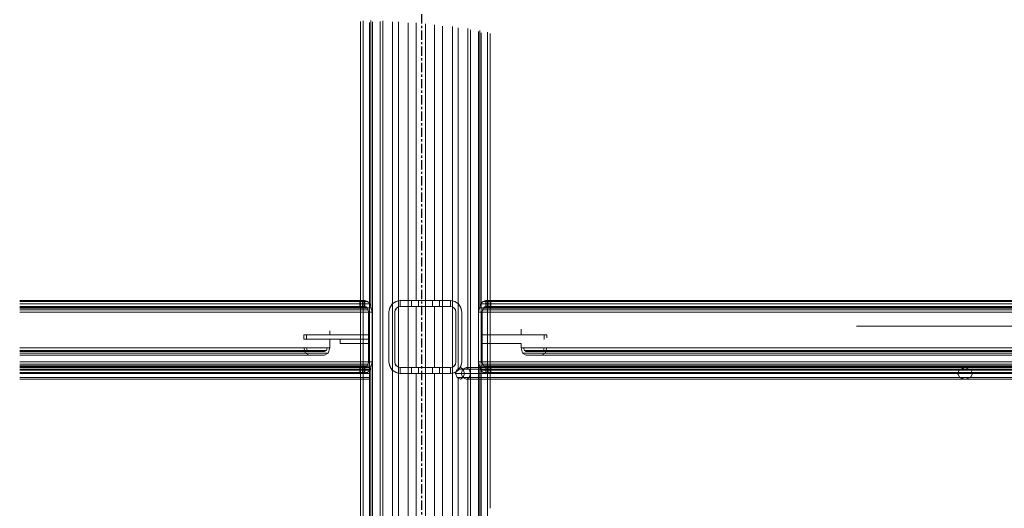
# Model space of a CAD drawing. Header units: millimetres. Extents: x 101535 to 192135, y -3968 to 17259.
# Tile 22 of 92: x 102814 to 104164, y 12615 to 13285. Entities that reach past the tile are written whole.
import ezdxf

# ---------------------------------------------------------------- set-up
doc = ezdxf.new("R2010")
doc.units = ezdxf.units.MM
doc.linetypes.add('Linia siatki', pattern=[22.225, 12.7, -3.175, 3.175, -3.175])
doc.layers.add('A-GENM', color=7, linetype='Continuous', lineweight=18)
doc.layers.add('S-GRID', color=7, linetype='Continuous', lineweight=30)

# ---------------------------------------------------------------- blocks, each defined once
blk = doc.blocks.new('Bezpośredni kształt - IR 026-25_3D1_2025_09_11-304393-Przekrój 29')
at = {"layer": 'A-GENM'}
for p, q in [((103281.1, 13282.6), (103281.1, 7402.4)), ((103281.1, 7402.4), (103281.1, 13282.6)), ((103284.7, 13283.6), (103284.7, 12900)), ((103284.7, 12900), (103284.7, 13283.6)), ((103284.7, 13280.9), (103284.7, 12900)), ((103284.7, 12900), (103284.7, 13280.9)), ((103293.6, 7402.8), (103293.6, 13281.5)), ((103293.6, 7402.8), (103293.6, 13281.5)), ((103295.3, 13284.2), (103295.3, 12891.2)), ((103295.3, 12891.2), (103295.3, 13284.2)), ((103297.4, 7402.9), (103297.4, 13282.3)), ((103297.4, 7402.9), (103297.4, 13282.3)), ((103308.2, 7403.1), (103308.2, 13282.8)), ((103308.2, 7403.1), (103308.2, 13282.8)), ((103311.8, 13283.7), (103311.8, 7403.2)), ((103311.8, 13283.7), (103311.8, 7403.2)), ((103325.1, 7403.6), (103325.1, 13282.1)), ((103325.1, 7403.6), (103325.1, 13282.1)), ((103333.1, 13282.4), (103333.1, 7403.8)), ((103333.1, 13282.4), (103333.1, 7403.8)), ((103346.4, 7404.1), (103346.4, 13280.8)), ((103346.4, 7404.1), (103346.4, 13280.8)), ((103357.4, 13280.6), (103357.4, 12900)), ((103357.4, 12900), (103357.4, 13280.6)), ((103370, 7404.8), (103370, 13279.3)), ((103370, 7404.8), (103370, 13279.3)), ((103382.7, 12900), (103382.7, 13278.2)), ((103382.7, 13278.2), (103382.7, 12900)), ((103393.6, 13276.4), (103393.6, 7405.4)), ((103393.6, 7405.4), (103393.6, 13276.4)), ((103407, 13275.6), (103407, 7405.7)), ((103407, 13275.6), (103407, 7405.7)), ((103414.9, 13273.8), (103414.9, 12806.2)), ((103414.9, 13273.8), (103414.9, 12806.2)), ((103428.3, 13272.9), (103428.3, 12806.9)), ((103428.3, 13272.9), (103428.3, 12806.9)), ((103431.8, 7406.4), (103431.8, 13271.3)), ((103431.8, 7406.4), (103431.8, 13271.3)), ((103442.7, 7406.7), (103442.7, 13268.8)), ((103442.7, 13268.8), (103442.7, 7406.7)), ((103444.8, 12891.2), (103444.8, 13270.3)), ((103444.8, 12891.2), (103444.8, 13270.3)), ((103446.4, 7406.8), (103446.4, 13267.2)), ((103446.4, 13267.2), (103446.4, 7406.8)), ((103455.3, 13267.9), (103455.3, 12900)), ((103455.3, 12900), (103455.3, 13267.9)), ((103455.3, 13265), (103455.3, 12900)), ((103455.3, 12900), (103455.3, 13265)), ((103458.9, 13266.1), (103458.9, 12615.1)), ((103458.9, 13266.1), (103458.9, 12615.1)), ((102813.7, 12900), (103286.9, 12900)), ((102813.7, 12900), (103286.9, 12900)), ((102813.7, 12900), (103286.9, 12900)), ((102813.7, 12900), (103286.9, 12900)), ((103290.8, 12898.8), (102813.7, 12898.8)), ((102813.7, 12898.8), (103290.8, 12898.8)), ((103290.8, 12898.8), (102813.7, 12898.8)), ((102813.7, 12898.8), (103290.8, 12898.8)), ((103280.1, 12900), (103283.7, 12900)), ((103280.1, 12900), (103280.1, 12892)), ((103280.1, 12900), (103280.1, 12892)), ((103280.1, 12900), (103283.7, 12900)), ((103283.7, 12900), (103280.1, 12900)), ((103280.1, 12900), (103283.7, 12900)), ((103283.7, 12900), (103283.7, 12892)), ((103283.7, 12900), (103283.7, 12892)), ((103284.7, 12900), (103283.7, 12900)), ((103283.7, 12900), (103284.7, 12900)), ((103283.7, 12892), (103283.7, 12900)), ((103283.7, 12900), (103284.7, 12900)), ((103284.7, 12900), (103283.7, 12900)), ((103283.7, 12900), (103283.7, 12892)), ((103285.4, 12900), (103284.7, 12900)), ((103284.7, 12900), (103285.4, 12900)), ((103285.4, 12900), (103284.7, 12900)), ((103284.7, 12900), (103285.4, 12900)), ((103285.4, 12892), (103285.4, 12900)), ((103285.4, 12900), (103286.9, 12900)), ((103285.4, 12892), (103285.4, 12900)), ((103285.4, 12900), (103286.9, 12900)), ((103286.9, 12900), (103285.4, 12900)), ((103285.4, 12900), (103286.9, 12900)), ((103285.4, 12900), (103285.4, 12892)), ((103285.4, 12892), (103285.4, 12900)), ((103287, 12899.9), (103286.9, 12900)), ((103287, 12899.9), (103286.9, 12900)), ((103286.9, 12900), (103287, 12899.9)), ((103286.9, 12900), (103287, 12899.9)), ((103290.8, 12898.8), (103287, 12899.9)), ((103290.8, 12898.8), (103287, 12899.9)), ((103287, 12891.9), (103287, 12899.9)), ((103287, 12899.9), (103290.8, 12898.8)), ((103287, 12899.9), (103287, 12891.9)), ((103287, 12899.9), (103287, 12891.9)), ((103290.8, 12898.8), (103287, 12899.9)), ((103287, 12899.9), (103287, 12891.9)), ((103290.8, 12898.8), (103293.4, 12896.2)), ((103293.4, 12896.2), (103290.8, 12898.8)), ((103293.4, 12896.2), (103290.8, 12898.8)), ((103290.8, 12898.8), (103293.4, 12896.2)), ((103293.4, 12896.2), (103293.4, 12803.8)), ((103293.4, 12896.2), (103294, 12895.3)), ((103293.4, 12896.2), (103293.4, 12803.8)), ((103293.4, 12803.8), (103293.4, 12896.2)), ((103293.4, 12896.2), (103294, 12895.3)), ((103293.4, 12896.2), (103293.4, 12803.8)), ((103324.7, 12895.3), (103329.9, 12898.8)), ((103329.9, 12898.8), (103324.7, 12895.3)), ((103329.2, 12898.3), (103324.7, 12895.3)), ((103329.2, 12898.3), (103329.9, 12898.8)), ((103329.9, 12898.8), (103335.6, 12899.9)), ((103335.6, 12899.9), (103329.9, 12898.8)), ((103332.8, 12899.4), (103329.9, 12898.8)), ((103332.9, 12899.4), (103332.8, 12899.4)), ((103332.8, 12899.4), (103332.8, 12899.4)), ((103333.1, 12899.4), (103332.9, 12899.4)), ((103332.9, 12899.4), (103332.9, 12899.4)), ((103332.9, 12899.4), (103332.9, 12899.4)), ((103333.2, 12899.4), (103333.1, 12899.4)), ((103333.1, 12899.4), (103333.1, 12899.4)), ((103333.1, 12899.4), (103333.1, 12899.4)), ((103335.9, 12900), (103333.2, 12899.4)), ((103333.2, 12899.4), (103333.2, 12899.4)), ((103336, 12900), (103335.6, 12899.9)), ((103336, 12900), (103335.6, 12899.9)), ((103335.6, 12891.9), (103335.6, 12899.9)), ((103335.6, 12899.9), (103335.6, 12891.9)), ((103336, 12900), (103335.9, 12900)), ((103342.9, 12900), (103336, 12900)), ((103350.9, 12900), (103336, 12900)), ((103350.9, 12900), (103336, 12900)), ((103345.8, 12900), (103342.9, 12900)), ((103347.3, 12900), (103345.8, 12900)), ((103351.7, 12900), (103347.3, 12900)), ((103357.4, 12900), (103350.9, 12900)), ((103350.9, 12892), (103350.9, 12900)), ((103357.4, 12900), (103350.9, 12900)), ((103350.9, 12900), (103350.9, 12892)), ((103356.1, 12900), (103351.7, 12900)), ((103357.5, 12900), (103356.1, 12900)), ((103357.4, 12900), (103360.5, 12900)), ((103357.4, 12900), (103360.5, 12900)), ((103357.5, 12900), (103358.3, 12900)), ((103361.2, 12900), (103358.3, 12900)), ((103370, 12900), (103360.5, 12900)), ((103370, 12900), (103360.5, 12900)), ((103360.5, 12900), (103360.5, 12892)), ((103360.5, 12900), (103360.5, 12892)), ((103368, 12900), (103361.2, 12900)), ((103368, 12900), (103403.2, 12900)), ((103379.6, 12900), (103370, 12900)), ((103370, 12900), (103370, 12892)), ((103379.6, 12900), (103370, 12900)), ((103370, 12900), (103370, 12892)), ((103379.6, 12900), (103382.7, 12900)), ((103379.6, 12900), (103379.6, 12892)), ((103379.6, 12900), (103382.7, 12900)), ((103379.6, 12900), (103379.6, 12892)), ((103389.2, 12900), (103382.7, 12900)), ((103389.2, 12900), (103382.7, 12900)), ((103389.2, 12900), (103404, 12900)), ((103404, 12900), (103389.2, 12900)), ((103389.2, 12900), (103389.2, 12892)), ((103389.2, 12892), (103389.2, 12900)), ((103403.2, 12900), (103404, 12900)), ((103404.2, 12900), (103404, 12900)), ((103404.4, 12899.9), (103404, 12900)), ((103404.4, 12899.9), (103404, 12900)), ((103406.8, 12899.4), (103404.2, 12900)), ((103410.2, 12898.8), (103404.4, 12899.9)), ((103404.4, 12899.9), (103404.4, 12891.9)), ((103404.4, 12899.9), (103410.2, 12898.8)), ((103404.4, 12891.9), (103404.4, 12899.9)), ((103406.8, 12899.4), (103406.9, 12899.4)), ((103406.9, 12899.4), (103407, 12899.4)), ((103407, 12899.4), (103407, 12899.4)), ((103407, 12899.4), (103407, 12899.4)), ((103407, 12899.4), (103407.2, 12899.4)), ((103407.2, 12899.4), (103407.2, 12899.4)), ((103407.2, 12899.4), (103407.2, 12899.4)), ((103407.2, 12899.4), (103407.3, 12899.4)), ((103407.3, 12899.4), (103407.3, 12899.4)), ((103407.3, 12899.4), (103408.6, 12899.1)), ((103408.6, 12899.1), (103408.6, 12899.1)), ((103408.6, 12899.1), (103408.6, 12899.1)), ((103408.6, 12899.1), (103408.6, 12899.1)), ((103408.6, 12899.1), (103410.2, 12898.8)), ((103410.2, 12898.8), (103415.4, 12895.3)), ((103410.9, 12898.3), (103410.2, 12898.8)), ((103410.2, 12898.8), (103415.4, 12895.3)), ((103415.4, 12895.3), (103410.9, 12898.3)), ((103446.1, 12895.3), (103446.7, 12896.2)), ((103446.7, 12896.2), (103446.1, 12895.3)), ((103446.7, 12896.2), (103446.4, 12895.7)), ((103446.7, 12896.2), (103446.4, 12895.7)), ((103449.3, 12898.8), (103446.7, 12896.2)), ((103449.3, 12898.8), (103446.7, 12896.2)), ((103449.3, 12898.8), (103446.7, 12896.2)), ((103449.3, 12898.8), (103446.7, 12896.2)), ((103446.7, 12896.2), (103446.7, 12803.8)), ((103446.7, 12896.2), (103446.7, 12803.8)), ((103446.7, 12803.8), (103446.7, 12896.2)), ((103446.7, 12896.2), (103446.7, 12803.8)), ((103449.3, 12898.8), (103453.1, 12899.9)), ((103453.1, 12899.9), (103449.3, 12898.8)), ((103453.1, 12899.9), (103449.3, 12898.8)), ((103449.3, 12898.8), (103453.1, 12899.9)), ((106952.1, 12898.8), (103449.3, 12898.8)), ((103449.3, 12898.8), (108136.2, 12898.8)), ((106952.1, 12898.8), (103449.3, 12898.8)), ((103449.3, 12898.8), (108136.2, 12898.8)), ((103453.1, 12899.9), (103453.2, 12900)), ((103453.2, 12900), (103453.1, 12899.9)), ((103453.2, 12900), (103453.1, 12899.9)), ((103453.1, 12899.9), (103453.2, 12900)), ((103453.1, 12891.9), (103453.1, 12899.9)), ((103453.1, 12899.9), (103453.1, 12891.9)), ((103453.1, 12891.9), (103453.1, 12899.9)), ((103453.1, 12899.9), (103453.1, 12891.9)), ((104620.8, 12900), (103453.2, 12900)), ((103453.2, 12900), (104620.8, 12900)), ((103454.7, 12900), (103453.2, 12900)), ((103453.2, 12900), (103454.7, 12900)), ((103453.2, 12900), (103454.7, 12900)), ((103453.2, 12900), (104620.8, 12900)), ((104620.8, 12900), (103453.2, 12900)), ((103454.7, 12900), (103453.2, 12900)), ((103454.7, 12892), (103454.7, 12900)), ((103454.7, 12900), (103454.7, 12892)), ((103454.7, 12900), (103455.3, 12900)), ((103455.3, 12900), (103454.7, 12900)), ((103454.7, 12900), (103455.3, 12900)), ((103454.7, 12900), (103454.7, 12892)), ((103454.7, 12892), (103454.7, 12900)), ((103455.3, 12900), (103454.7, 12900)), ((103455.3, 12900), (103456.3, 12900)), ((103456.3, 12900), (103455.3, 12900)), ((103456.3, 12900), (103455.3, 12900)), ((103456.3, 12900), (103455.3, 12900)), ((103459.9, 12900), (103456.3, 12900)), ((103456.3, 12892), (103456.3, 12900)), ((103456.3, 12900), (103459.9, 12900)), ((103456.3, 12900), (103456.3, 12892)), ((103456.3, 12900), (103459.9, 12900)), ((103459.9, 12900), (103456.3, 12900)), ((103456.3, 12892), (103456.3, 12900)), ((103456.3, 12900), (103456.3, 12892)), ((103459.9, 12892), (103459.9, 12900)), ((103459.9, 12900), (103459.9, 12892)), ((103293.6, 12895.3), (102813.7, 12895.3)), ((103293.6, 12895.3), (102813.7, 12895.3)), ((103294, 12895.3), (102813.7, 12895.3)), ((102813.7, 12895.3), (103294, 12895.3)), ((103286.9, 12892), (102813.7, 12892)), ((103286.9, 12892), (102813.7, 12892)), ((103286.9, 12892), (102813.7, 12892)), ((103286.9, 12892), (102813.7, 12892)), ((103288.8, 12891.4), (102813.7, 12891.4)), ((103288.8, 12891.4), (102813.7, 12891.4)), ((103288.8, 12891.4), (102813.7, 12891.4)), ((103288.8, 12891.4), (102813.7, 12891.4)), ((103293.6, 12890.1), (102813.7, 12890.1)), ((103293.6, 12890.1), (102813.7, 12890.1)), ((103295.9, 12890.1), (102813.7, 12890.1)), ((103295.9, 12890.1), (102813.7, 12890.1)), ((103290.5, 12889.7), (102813.7, 12889.7)), ((103290.5, 12889.7), (102813.7, 12889.7)), ((103290.5, 12889.7), (102813.7, 12889.7)), ((103290.5, 12889.7), (102813.7, 12889.7)), ((103291.7, 12887.1), (102813.7, 12887.1)), ((103291.7, 12887.1), (102813.7, 12887.1)), ((103291.7, 12887.1), (102813.7, 12887.1)), ((103291.7, 12887.1), (102813.7, 12887.1)), ((103292.1, 12884), (102813.7, 12884)), ((103292.1, 12884), (102813.7, 12884)), ((103292.1, 12884), (102813.7, 12884)), ((103292.1, 12884), (102813.7, 12884)), ((103293.6, 12884), (102813.7, 12884)), ((103293.6, 12884), (102813.7, 12884)), ((103296.9, 12884), (102813.7, 12884)), ((103296.9, 12884), (102813.7, 12884)), ((103280.1, 12892), (103283.7, 12892)), ((103280.1, 12892), (103283.7, 12892)), ((103283.7, 12892), (103280.1, 12892)), ((103280.1, 12892), (103283.7, 12892)), ((103284.7, 12892), (103283.7, 12892)), ((103283.7, 12892), (103284.7, 12892)), ((103283.7, 12892), (103284.7, 12892)), ((103283.7, 12892), (103284.7, 12892)), ((103285.4, 12892), (103284.7, 12892)), ((103284.7, 12892), (103285.4, 12892)), ((103285.4, 12892), (103284.7, 12892)), ((103284.7, 12808), (103284.7, 12892)), ((103284.7, 12892), (103284.7, 12808)), ((103284.7, 12892), (103284.7, 12808)), ((103285.4, 12892), (103284.7, 12892)), ((103284.7, 12808), (103284.7, 12892)), ((103286.9, 12892), (103285.4, 12892)), ((103286.9, 12892), (103285.4, 12892)), ((103286.9, 12892), (103285.4, 12892)), ((103285.4, 12892), (103286.9, 12892)), ((103286.9, 12892), (103287, 12891.9)), ((103286.9, 12892), (103287, 12891.9)), ((103286.9, 12892), (103287, 12891.9)), ((103286.9, 12892), (103287, 12891.9)), ((103288.8, 12891.4), (103287, 12891.9)), ((103288.8, 12891.4), (103287, 12891.9)), ((103287, 12891.9), (103288.8, 12891.4)), ((103288.8, 12891.4), (103287, 12891.9)), ((103288.8, 12891.4), (103290.5, 12889.7)), ((103290.5, 12889.7), (103288.8, 12891.4)), ((103288.8, 12891.4), (103290.5, 12889.7)), ((103288.8, 12891.4), (103290.5, 12889.7)), ((103290.5, 12889.7), (103291.7, 12887.1)), ((103291.7, 12887.1), (103290.5, 12889.7)), ((103290.5, 12889.7), (103291.7, 12887.1)), ((103290.5, 12889.7), (103291.7, 12887.1)), ((103291.7, 12887.1), (103292.1, 12884)), ((103292.1, 12884), (103291.7, 12887.1)), ((103291.7, 12887.1), (103292.1, 12884)), ((103291.7, 12887.1), (103292.1, 12884)), ((103292.1, 12884), (103292.1, 12816)), ((103292.1, 12816), (103292.1, 12884)), ((103292.1, 12884), (103292.1, 12816)), ((103292.1, 12884), (103292.1, 12816)), ((103295.3, 12891.2), (103294, 12895.3)), ((103295.3, 12891.2), (103294, 12895.3)), ((103295.3, 12891.2), (103295.9, 12890.1)), ((103295.3, 12891.2), (103295.9, 12890.1)), ((103295.9, 12890.1), (103296.9, 12884)), ((103295.9, 12890.1), (103296.9, 12884)), ((103296.9, 12884), (103296.9, 12816)), ((103296.9, 12884), (103296.9, 12816)), ((103321.3, 12890.1), (103320, 12884)), ((103320, 12884), (103321.3, 12890.1)), ((103320.9, 12888.5), (103320, 12884)), ((103320, 12884), (103320, 12816)), ((103320, 12866.2), (103320, 12884)), ((103320, 12816), (103320, 12884)), ((103320.9, 12888.6), (103321.3, 12890.1)), ((103320.9, 12888.5), (103320.9, 12888.6)), ((103320.9, 12888.6), (103320.9, 12888.6)), ((103320.9, 12888.5), (103320.9, 12888.5)), ((103321.3, 12890.1), (103324.7, 12895.3)), ((103324.7, 12895.3), (103321.3, 12890.1)), ((103324.2, 12894.6), (103321.3, 12890.1)), ((103324.2, 12894.6), (103324.7, 12895.3)), ((103328.6, 12887.1), (103328, 12884)), ((103328.6, 12887.1), (103328, 12884)), ((103328.1, 12884.4), (103328, 12884)), ((103328, 12825.7), (103328, 12884)), ((103328, 12884), (103328, 12816)), ((103328, 12884), (103328, 12816)), ((103328.1, 12884.4), (103328.6, 12887.1)), ((103330.4, 12889.7), (103328.6, 12887.1)), ((103330.4, 12889.7), (103328.6, 12887.1)), ((103328.9, 12887.4), (103328.6, 12887.1)), ((103328.9, 12887.4), (103330.4, 12889.7)), ((103333, 12891.4), (103330.4, 12889.7)), ((103333, 12891.4), (103330.4, 12889.7)), ((103330.8, 12889.9), (103330.4, 12889.7)), ((103330.8, 12889.9), (103333, 12891.4)), ((103335.6, 12891.9), (103333, 12891.4)), ((103335.6, 12891.9), (103333, 12891.4)), ((103333.4, 12891.5), (103333, 12891.4)), ((103333.4, 12891.5), (103335.6, 12891.9)), ((103335.6, 12891.9), (103336, 12892)), ((103336, 12892), (103335.6, 12891.9)), ((103335.6, 12891.9), (103335.7, 12891.9)), ((103335.7, 12891.9), (103336, 12892)), ((103336, 12892), (103350.9, 12892)), ((103336, 12892), (103348.8, 12892)), ((103336, 12892), (103350.9, 12892)), ((103348.8, 12892), (103354.4, 12892)), ((103357.4, 12892), (103350.9, 12892)), ((103350.9, 12892), (103357.4, 12892)), ((103354.4, 12892), (103357, 12892)), ((103357, 12892), (103365.3, 12892)), ((103357.4, 12892), (103360.5, 12892)), ((103357.4, 12892), (103357.4, 12808)), ((103360.5, 12892), (103357.4, 12892)), ((103357.4, 12892), (103357.4, 12808)), ((103360.5, 12892), (103370, 12892)), ((103370, 12892), (103360.5, 12892)), ((103365.3, 12892), (103373.5, 12892)), ((103379.6, 12892), (103370, 12892)), ((103379.6, 12892), (103370, 12892)), ((103373.5, 12892), (103376.1, 12892)), ((103378.2, 12892), (103376.1, 12892)), ((103378.2, 12892), (103383.8, 12892)), ((103379.6, 12892), (103382.7, 12892)), ((103379.6, 12892), (103382.7, 12892)), ((103389.2, 12892), (103382.7, 12892)), ((103382.7, 12808), (103382.7, 12892)), ((103382.7, 12892), (103389.2, 12892)), ((103382.7, 12892), (103382.7, 12808)), ((103383.8, 12892), (103384.7, 12892)), ((103384.7, 12892), (103397.4, 12892)), ((103389.2, 12892), (103404, 12892)), ((103404, 12892), (103389.2, 12892)), ((103397.4, 12892), (103397.9, 12892)), ((103399.2, 12892), (103397.9, 12892)), ((103400.6, 12892), (103399.2, 12892)), ((103401, 12892), (103400.6, 12892)), ((103401.9, 12892), (103401, 12892)), ((103404, 12892), (103401.9, 12892)), ((103404, 12892), (103404.4, 12891.9)), ((103404.4, 12891.9), (103404, 12892)), ((103404, 12892), (103404.4, 12891.9)), ((103407.1, 12891.4), (103404.4, 12891.9)), ((103404.4, 12891.9), (103406.7, 12891.5)), ((103404.4, 12891.9), (103404.4, 12891.9)), ((103407.1, 12891.4), (103404.4, 12891.9)), ((103406.7, 12891.5), (103407.1, 12891.4)), ((103407.5, 12891.1), (103407.1, 12891.4)), ((103409.7, 12889.7), (103407.1, 12891.4)), ((103407.1, 12891.4), (103409.7, 12889.7)), ((103407.5, 12891.1), (103409.7, 12889.7)), ((103409.7, 12889.7), (103411.4, 12887.1)), ((103409.7, 12889.7), (103411.2, 12887.4)), ((103409.7, 12889.7), (103411.4, 12887.1)), ((103411.2, 12887.4), (103411.4, 12887.1)), ((103411.5, 12886.6), (103411.4, 12887.1)), ((103412, 12884), (103411.4, 12887.1)), ((103411.4, 12887.1), (103412, 12884)), ((103411.5, 12886.6), (103412, 12884)), ((103412, 12816), (103412, 12884)), ((103412, 12884), (103412, 12825.7)), ((103412, 12884), (103412, 12816)), ((103418.3, 12890.9), (103415.4, 12895.3)), ((103415.4, 12895.3), (103418.8, 12890.1)), ((103415.4, 12895.3), (103418.8, 12890.1)), ((103418.3, 12890.9), (103418.8, 12890.1)), ((103418.8, 12890.1), (103420, 12884)), ((103419.1, 12888.5), (103418.8, 12890.1)), ((103418.8, 12890.1), (103420, 12884)), ((103420, 12884), (103419.1, 12888.5)), ((103420, 12833.8), (103420, 12884)), ((103420, 12884), (103420, 12816)), ((103420, 12816), (103420, 12884)), ((103444.2, 12890.1), (103443.1, 12884)), ((103444.2, 12890.1), (103443.1, 12884)), ((108136.2, 12884), (103443.1, 12884)), ((103443.1, 12884), (103443.1, 12816)), ((108136.2, 12884), (103443.1, 12884)), ((103443.1, 12884), (103443.1, 12816)), ((103444.2, 12890.1), (103444.8, 12891.2)), ((103444.8, 12891.2), (103444.2, 12890.1)), ((108136.2, 12890.1), (103444.2, 12890.1)), ((108136.2, 12890.1), (103444.2, 12890.1)), ((103446.1, 12895.3), (103444.8, 12891.2)), ((103444.8, 12891.2), (103446.1, 12895.3)), ((108136.2, 12895.3), (103446.1, 12895.3)), ((103446.1, 12895.3), (108136.2, 12895.3)), ((106807.1, 12895.3), (103446.4, 12895.3)), ((106807.1, 12895.3), (103446.4, 12895.3)), ((106617.5, 12890.1), (103446.4, 12890.1)), ((106617.5, 12890.1), (103446.4, 12890.1)), ((106412.3, 12884), (103446.4, 12884)), ((106412.3, 12884), (103446.4, 12884)), ((103448.4, 12887.1), (103448, 12884)), ((103448, 12884), (103448.4, 12887.1)), ((103448.4, 12887.1), (103448, 12884)), ((103448.4, 12887.1), (103448, 12884)), ((103448, 12884), (106463.4, 12884)), ((103448, 12884), (103448, 12816)), ((106463.4, 12884), (103448, 12884)), ((108136.2, 12884), (103448, 12884)), ((108136.2, 12884), (103448, 12884)), ((103448, 12816), (103448, 12884)), ((103448, 12884), (103448, 12816)), ((103448, 12884), (103448, 12816)), ((103449.6, 12889.7), (103448.4, 12887.1)), ((103448.4, 12887.1), (103449.6, 12889.7)), ((103449.6, 12889.7), (103448.4, 12887.1)), ((103449.6, 12889.7), (103448.4, 12887.1)), ((106566, 12887.1), (103448.4, 12887.1)), ((106566, 12887.1), (103448.4, 12887.1)), ((108136.2, 12887.1), (103448.4, 12887.1)), ((108136.2, 12887.1), (103448.4, 12887.1)), ((103451.3, 12891.4), (103449.6, 12889.7)), ((103449.6, 12889.7), (103451.3, 12891.4)), ((103451.3, 12891.4), (103449.6, 12889.7)), ((103451.3, 12891.4), (103449.6, 12889.7)), ((106660.8, 12889.7), (103449.6, 12889.7)), ((103449.6, 12889.7), (106660.8, 12889.7)), ((108136.2, 12889.7), (103449.6, 12889.7)), ((108136.2, 12889.7), (103449.6, 12889.7)), ((103453.1, 12891.9), (103451.3, 12891.4)), ((103453.1, 12891.9), (103451.3, 12891.4)), ((103453.1, 12891.9), (103451.3, 12891.4)), ((103451.3, 12891.4), (103453.1, 12891.9)), ((103451.3, 12891.4), (106733.3, 12891.4)), ((103451.3, 12891.4), (106733.3, 12891.4)), ((108136.2, 12891.4), (103451.3, 12891.4)), ((108136.2, 12891.4), (103451.3, 12891.4)), ((103453.2, 12892), (103453.1, 12891.9)), ((103453.2, 12892), (103453.1, 12891.9)), ((103453.2, 12892), (103453.1, 12891.9)), ((103453.2, 12892), (103453.1, 12891.9)), ((103453.2, 12892), (106772.5, 12892)), ((108136.2, 12892), (103453.2, 12892)), ((103453.2, 12892), (103454.7, 12892)), ((103453.2, 12892), (103454.7, 12892)), ((108136.2, 12892), (103453.2, 12892)), ((103453.2, 12892), (103454.7, 12892)), ((106772.5, 12892), (103453.2, 12892)), ((103453.2, 12892), (103454.7, 12892)), ((103454.7, 12892), (103455.3, 12892)), ((103455.3, 12892), (103454.7, 12892)), ((103454.7, 12892), (103455.3, 12892)), ((103454.7, 12892), (103455.3, 12892)), ((103455.3, 12892), (103456.3, 12892)), ((103456.3, 12892), (103455.3, 12892)), ((103455.3, 12808), (103455.3, 12892)), ((103455.3, 12808), (103455.3, 12892)), ((103455.3, 12892), (103456.3, 12892)), ((103456.3, 12892), (103455.3, 12892)), ((103455.3, 12808), (103455.3, 12892)), ((103455.3, 12808), (103455.3, 12892)), ((103459.9, 12892), (103456.3, 12892)), ((103456.3, 12892), (103459.9, 12892)), ((103456.3, 12892), (103459.9, 12892)), ((103459.9, 12892), (103456.3, 12892)), ((103238.9, 12858.4), (103238.9, 12853)), ((103238.9, 12858.4), (103238.9, 12853)), ((103320, 12866.2), (103320, 12816)), ((103501.2, 12853), (103501.2, 12860.8)), ((103501.2, 12853), (103501.2, 12860.8)), ((103961.3, 12865), (104703.3, 12865)), ((103961.3, 12865), (104703.3, 12865)), ((103203.5, 12847), (103203.5, 12853)), ((103203.5, 12853), (103207, 12853)), ((103203.5, 12847), (103203.5, 12853)), ((103207, 12853), (103203.5, 12853)), ((103207, 12853), (103203.5, 12853)), ((103207, 12853), (103203.5, 12853)), ((103203.5, 12847), (103207, 12847)), ((103207, 12847), (103203.5, 12847)), ((103207, 12847), (103203.5, 12847)), ((103203.5, 12847), (103207, 12847)), ((103207, 12853), (103207, 12847)), ((103207, 12853), (103293.6, 12853)), ((103207, 12853), (103207, 12847)), ((103293.6, 12853), (103207, 12853)), ((103249.5, 12847), (103207, 12847)), ((103249.5, 12847), (103207, 12847)), ((103238.9, 12835), (103238.9, 12847)), ((103238.9, 12835), (103238.9, 12847)), ((103249.5, 12847), (103253, 12847)), ((103249.5, 12847), (103253, 12847)), ((103253, 12841), (103253, 12847)), ((103293.6, 12847), (103253, 12847)), ((103253, 12847), (103253, 12841)), ((103253, 12847), (103293.6, 12847)), ((103533, 12853), (103446.4, 12853)), ((103446.4, 12853), (103533, 12853)), ((103533, 12847), (103532.3, 12847)), ((103533, 12847), (103532.3, 12847)), ((103533, 12847), (103533, 12853)), ((103533, 12853), (103536.6, 12853)), ((103533, 12853), (103536.6, 12853)), ((103533, 12853), (103536.6, 12853)), ((103533, 12847), (103533, 12853)), ((103536.6, 12853), (103533, 12853)), ((103536.6, 12853), (103536.6, 12848.7)), ((103536.6, 12853), (103536.6, 12848.7)), ((102813.7, 12835), (103238.9, 12835)), ((102813.7, 12835), (103238.9, 12835)), ((102813.7, 12831.5), (103234.3, 12831.5)), ((103234.3, 12831.5), (102813.7, 12831.5)), ((102813.7, 12831.5), (103208.1, 12831.5)), ((103208.1, 12831.5), (102813.7, 12831.5)), ((102813.7, 12830), (103231.8, 12830)), ((102813.7, 12830), (103210.6, 12830)), ((103231.8, 12830), (102813.7, 12830)), ((103210.6, 12830), (102813.7, 12830)), ((103203.5, 12835), (103205.6, 12827.9)), ((103205.6, 12827.9), (103203.5, 12835)), ((103208.1, 12831.5), (103207, 12835)), ((103207, 12835), (103208.1, 12831.5)), ((103210.6, 12830), (103208.1, 12831.5)), ((103210.6, 12830), (103208.1, 12831.5)), ((103231.8, 12830), (103210.6, 12830)), ((103210.6, 12830), (103231.8, 12830)), ((103234.3, 12831.5), (103231.8, 12830)), ((103231.8, 12830), (103234.3, 12831.5)), ((103235.3, 12835), (103234.3, 12831.5)), ((103234.3, 12831.5), (103235.3, 12835)), ((103236.8, 12827.9), (103238.9, 12835)), ((103236.8, 12827.9), (103238.9, 12835)), ((103293.6, 12841), (103253, 12841)), ((103293.6, 12841), (103253, 12841)), ((103420, 12833.8), (103420, 12816)), ((103487.1, 12841), (103446.4, 12841)), ((103487.1, 12841), (103446.4, 12841)), ((103501.2, 12841), (103487.1, 12841)), ((103501.2, 12841), (103487.1, 12841)), ((103501.2, 12835), (103501.2, 12841)), ((103501.2, 12835), (103501.2, 12841)), ((104703.3, 12835), (103501.2, 12835)), ((103503.3, 12827.9), (103501.2, 12835)), ((103501.2, 12835), (103503.3, 12827.9)), ((103501.2, 12835), (104703.3, 12835)), ((103504.8, 12835), (103505.8, 12831.5)), ((103505.8, 12831.5), (103504.8, 12835)), ((103508.3, 12830), (103505.8, 12831.5)), ((103508.3, 12830), (103505.8, 12831.5)), ((104535.4, 12831.5), (103505.8, 12831.5)), ((103505.8, 12831.5), (104535.4, 12831.5)), ((103508.3, 12830), (103529.5, 12830)), ((103529.5, 12830), (103508.3, 12830)), ((104605.9, 12830), (103508.3, 12830)), ((103508.3, 12830), (104605.9, 12830)), ((103529.5, 12830), (103532, 12831.5)), ((103532, 12831.5), (103529.5, 12830)), ((104605.9, 12830), (103529.5, 12830)), ((103529.5, 12830), (104605.9, 12830)), ((103532, 12831.5), (103533, 12835)), ((103533, 12835), (103532, 12831.5)), ((104535.4, 12831.5), (103532, 12831.5)), ((103532, 12831.5), (104535.4, 12831.5)), ((103534.5, 12827.9), (103536.6, 12835)), ((103534.5, 12827.9), (103536.6, 12835)), ((102813.7, 12827.9), (103205.6, 12827.9)), ((103205.6, 12827.9), (102813.7, 12827.9)), ((102813.7, 12827.9), (103236.8, 12827.9)), ((103236.8, 12827.9), (102813.7, 12827.9)), ((102813.7, 12825), (103210.6, 12825)), ((102813.7, 12825), (103231.8, 12825)), ((103210.6, 12825), (102813.7, 12825)), ((103231.8, 12825), (102813.7, 12825)), ((103292.1, 12816), (102813.7, 12816)), ((103292.1, 12816), (102813.7, 12816)), ((103292.1, 12816), (102813.7, 12816)), ((103292.1, 12816), (102813.7, 12816)), ((102813.7, 12816), (103293.6, 12816)), ((103293.6, 12816), (102813.7, 12816)), ((103296.9, 12816), (102813.7, 12816)), ((103296.9, 12816), (102813.7, 12816)), ((103205.6, 12827.9), (103210.6, 12825)), ((103210.6, 12825), (103205.6, 12827.9)), ((103210.6, 12825), (103231.8, 12825)), ((103210.6, 12825), (103231.8, 12825)), ((103231.8, 12825), (103236.8, 12827.9)), ((103231.8, 12825), (103236.8, 12827.9)), ((103292.1, 12816), (103291.7, 12812.9)), ((103291.7, 12812.9), (103292.1, 12816)), ((103292.1, 12816), (103291.7, 12812.9)), ((103291.7, 12812.9), (103292.1, 12816)), ((103296.9, 12816), (103295.9, 12809.9)), ((103296.9, 12816), (103295.9, 12809.9)), ((103320, 12816), (103321.3, 12809.9)), ((103321.3, 12809.9), (103320, 12816)), ((103320, 12816), (103320.9, 12811.5)), ((103328, 12825.7), (103328, 12816)), ((103328.6, 12813.4), (103328, 12816)), ((103328, 12816), (103328.6, 12812.9)), ((103328, 12816), (103328.6, 12812.9)), ((103411.4, 12812.9), (103412, 12816)), ((103412, 12816), (103411.4, 12812.9)), ((103412, 12815.6), (103411.4, 12812.9)), ((103412, 12825.7), (103412, 12816)), ((103412, 12815.6), (103412, 12816)), ((103420, 12816), (103418.8, 12809.9)), ((103418.8, 12809.9), (103420, 12816)), ((103419.1, 12811.5), (103420, 12816)), ((108136.2, 12816), (103443.1, 12816)), ((103443.1, 12816), (103444.2, 12809.9)), ((108136.2, 12816), (103443.1, 12816)), ((103443.1, 12816), (103444.2, 12809.9)), ((108136.2, 12816), (103446.4, 12816)), ((108136.2, 12816), (103446.4, 12816)), ((108136.2, 12816), (103448, 12816)), ((103448, 12816), (103448.4, 12812.9)), ((103448, 12816), (108136.2, 12816)), ((108136.2, 12816), (103448, 12816)), ((108136.2, 12816), (103448, 12816)), ((103448.4, 12812.9), (103448, 12816)), ((103448.4, 12812.9), (103448, 12816)), ((103448, 12816), (103448.4, 12812.9)), ((103508.3, 12825), (103503.3, 12827.9)), ((104705.4, 12827.9), (103503.3, 12827.9)), ((103503.3, 12827.9), (103508.3, 12825)), ((103503.3, 12827.9), (104705.4, 12827.9)), ((103508.3, 12825), (103529.5, 12825)), ((104710.4, 12825), (103508.3, 12825)), ((103508.3, 12825), (103529.5, 12825)), ((103508.3, 12825), (104710.4, 12825)), ((103529.5, 12825), (103534.5, 12827.9)), ((103529.5, 12825), (103534.5, 12827.9)), ((104710.4, 12825), (103529.5, 12825)), ((103529.5, 12825), (104710.4, 12825)), ((104705.4, 12827.9), (103534.5, 12827.9)), ((103534.5, 12827.9), (104705.4, 12827.9)), ((103291.7, 12812.9), (102813.7, 12812.9)), ((103291.7, 12812.9), (102813.7, 12812.9)), ((103291.7, 12812.9), (102813.7, 12812.9)), ((103291.7, 12812.9), (102813.7, 12812.9)), ((103290.5, 12810.3), (102813.7, 12810.3)), ((103290.5, 12810.3), (102813.7, 12810.3)), ((103290.5, 12810.3), (102813.7, 12810.3)), ((103290.5, 12810.3), (102813.7, 12810.3)), ((103293.6, 12809.9), (102813.7, 12809.9)), ((103293.6, 12809.9), (102813.7, 12809.9)), ((103295.9, 12809.9), (102813.7, 12809.9)), ((103295.9, 12809.9), (102813.7, 12809.9)), ((103288.8, 12808.6), (102813.7, 12808.6)), ((102813.7, 12808.6), (103288.8, 12808.6)), ((103288.8, 12808.6), (102813.7, 12808.6)), ((103288.8, 12808.6), (102813.7, 12808.6)), ((103286.9, 12808), (102813.7, 12808)), ((103286.9, 12808), (102813.7, 12808)), ((103293.6, 12808), (102813.7, 12808)), ((103293.6, 12808), (102813.7, 12808)), ((102813.7, 12808), (103286.9, 12808)), ((102813.7, 12808), (103286.9, 12808)), ((103293.6, 12805.7), (102813.7, 12805.7)), ((103293.6, 12805.7), (102813.7, 12805.7)), ((103293.6, 12805.7), (102813.7, 12805.7)), ((103293.6, 12805.7), (102813.7, 12805.7)), ((103293.6, 12804.7), (102813.7, 12804.7)), ((103293.6, 12804.7), (102813.7, 12804.7)), ((103294, 12804.7), (102813.7, 12804.7)), ((103294, 12804.7), (102813.7, 12804.7)), ((103290.8, 12801.2), (102813.7, 12801.2)), ((103290.8, 12801.2), (102813.7, 12801.2)), ((102813.7, 12801.2), (103290.8, 12801.2)), ((103290.8, 12801.2), (102813.7, 12801.2)), ((103283.7, 12808), (103280.1, 12808)), ((103280.1, 12808), (103280.1, 12800)), ((103280.1, 12808), (103280.1, 12800)), ((103280.1, 12808), (103283.7, 12808)), ((103283.7, 12808), (103280.1, 12808)), ((103280.1, 12808), (103283.7, 12808)), ((103283.7, 12808), (103283.7, 12800)), ((103283.7, 12808), (103283.7, 12800)), ((103284.7, 12808), (103283.7, 12808)), ((103283.7, 12808), (103284.7, 12808)), ((103283.7, 12800), (103283.7, 12808)), ((103284.7, 12808), (103283.7, 12808)), ((103284.7, 12808), (103283.7, 12808)), ((103283.7, 12808), (103283.7, 12800)), ((103284.7, 12808), (103285.4, 12808)), ((103284.7, 12808), (103285.4, 12808)), ((103284.7, 12808), (103285.4, 12808)), ((103285.4, 12808), (103284.7, 12808)), ((103286.9, 12808), (103285.4, 12808)), ((103285.4, 12800), (103285.4, 12808)), ((103286.9, 12808), (103285.4, 12808)), ((103285.4, 12808), (103285.4, 12800)), ((103285.4, 12808), (103286.9, 12808)), ((103286.9, 12808), (103285.4, 12808)), ((103285.4, 12808), (103285.4, 12800)), ((103285.4, 12800), (103285.4, 12808)), ((103287, 12808.1), (103286.9, 12808)), ((103286.9, 12808), (103287, 12808.1)), ((103286.9, 12808), (103287, 12808.1)), ((103286.9, 12808), (103287, 12808.1)), ((103287, 12808.1), (103288.8, 12808.6)), ((103288.8, 12808.6), (103287, 12808.1)), ((103288.8, 12808.6), (103287, 12808.1)), ((103288.8, 12808.6), (103287, 12808.1)), ((103287, 12800.1), (103287, 12808.1)), ((103287, 12808.1), (103287, 12800.1)), ((103287, 12800.1), (103287, 12808.1)), ((103287, 12808.1), (103287, 12800.1)), ((103290.8, 12801.2), (103287, 12800.1)), ((103287, 12800.1), (103290.8, 12801.2)), ((103290.8, 12801.2), (103287, 12800.1)), ((103287, 12800.1), (103290.8, 12801.2)), ((103290.5, 12810.3), (103288.8, 12808.6)), ((103288.8, 12808.6), (103290.5, 12810.3)), ((103290.5, 12810.3), (103288.8, 12808.6)), ((103288.8, 12808.6), (103290.5, 12810.3)), ((103291.7, 12812.9), (103290.5, 12810.3)), ((103290.5, 12810.3), (103291.7, 12812.9)), ((103291.7, 12812.9), (103290.5, 12810.3)), ((103291.7, 12812.9), (103290.5, 12810.3)), ((103293.4, 12803.8), (103290.8, 12801.2)), ((103293.4, 12803.8), (103290.8, 12801.2)), ((103293.4, 12803.8), (103290.8, 12801.2)), ((103290.8, 12801.2), (103293.4, 12803.8)), ((103294, 12804.7), (103293.4, 12803.8)), ((103293.4, 12803.8), (103294, 12804.7)), ((103294, 12804.7), (103295.3, 12808.8)), ((103294, 12804.7), (103295.3, 12808.8)), ((103295.9, 12809.9), (103295.3, 12808.8)), ((103295.3, 12808.8), (103295.9, 12809.9)), ((103295.3, 12808.8), (103295.3, 7402.8)), ((103295.3, 12808.8), (103295.3, 7402.8)), ((103320.9, 12811.5), (103321.3, 12809.9)), ((103321.8, 12809.1), (103321.3, 12809.9)), ((103324.7, 12804.7), (103321.3, 12809.9)), ((103321.3, 12809.9), (103324.7, 12804.7)), ((103321.8, 12809.1), (103324.7, 12804.7)), ((103325.5, 12804.2), (103324.7, 12804.7)), ((103329.9, 12801.2), (103324.7, 12804.7)), ((103324.7, 12804.7), (103329.9, 12801.2)), ((103325.5, 12804.2), (103329.9, 12801.2)), ((103328.6, 12813.4), (103328.6, 12812.9)), ((103330.1, 12810.7), (103328.6, 12812.9)), ((103328.6, 12812.9), (103330.4, 12810.3)), ((103328.6, 12812.9), (103330.4, 12810.3)), ((103335.6, 12800.1), (103329.9, 12801.2)), ((103330.7, 12801.1), (103329.9, 12801.2)), ((103329.9, 12801.2), (103335.6, 12800.1)), ((103330.1, 12810.7), (103330.4, 12810.3)), ((103332.6, 12808.9), (103330.4, 12810.3)), ((103330.4, 12810.3), (103333, 12808.6)), ((103330.4, 12810.3), (103333, 12808.6)), ((103330.8, 12801), (103330.7, 12801.1)), ((103330.8, 12801), (103335.7, 12800.1)), ((103332.6, 12808.9), (103333, 12808.6)), ((103335.3, 12808.2), (103333, 12808.6)), ((103335.6, 12808.1), (103333, 12808.6)), ((103333, 12808.6), (103335.6, 12808.1)), ((103335.6, 12808.1), (103335.3, 12808.2)), ((103335.6, 12808.1), (103336, 12808)), ((103335.6, 12808.1), (103336, 12808)), ((103335.6, 12800.1), (103335.6, 12808.1)), ((103336, 12808), (103335.6, 12808.1)), ((103335.6, 12808.1), (103335.6, 12800.1)), ((103336, 12808), (103336, 12808)), ((103348.8, 12808), (103336, 12808)), ((103350.9, 12808), (103336, 12808)), ((103336, 12808), (103350.9, 12808)), ((103354.4, 12808), (103348.8, 12808)), ((103350.9, 12808), (103357.4, 12808)), ((103350.9, 12800), (103350.9, 12808)), ((103357.4, 12808), (103350.9, 12808)), ((103350.9, 12808), (103350.9, 12800)), ((103357, 12808), (103354.4, 12808)), ((103365.3, 12808), (103357, 12808)), ((103360.5, 12808), (103357.4, 12808)), ((103357.4, 12808), (103360.5, 12808)), ((103370, 12808), (103360.5, 12808)), ((103370, 12808), (103360.5, 12808)), ((103360.5, 12808), (103360.5, 12800)), ((103360.5, 12808), (103360.5, 12800)), ((103373.5, 12808), (103365.3, 12808)), ((103370, 12808), (103379.6, 12808)), ((103370, 12808), (103370, 12800)), ((103379.6, 12808), (103370, 12808)), ((103370, 12808), (103370, 12800)), ((103376.1, 12808), (103373.5, 12808)), ((103381.7, 12808), (103376.1, 12808)), ((103382.7, 12808), (103379.6, 12808)), ((103379.6, 12808), (103379.6, 12800)), ((103379.6, 12808), (103382.7, 12808)), ((103379.6, 12808), (103379.6, 12800)), ((103394.4, 12808), (103381.7, 12808)), ((103389.2, 12808), (103382.7, 12808)), ((103389.2, 12808), (103382.7, 12808)), ((103389.2, 12808), (103404, 12808)), ((103404, 12808), (103389.2, 12808)), ((103389.2, 12808), (103389.2, 12800)), ((103389.2, 12808), (103389.2, 12800)), ((103394.4, 12808), (103396.5, 12808)), ((103397.4, 12808), (103396.5, 12808)), ((103397.9, 12808), (103397.4, 12808)), ((103399.2, 12808), (103397.9, 12808)), ((103400.6, 12808), (103399.2, 12808)), ((103401, 12808), (103400.6, 12808)), ((103401.9, 12808), (103401, 12808)), ((103401.9, 12808), (103404, 12808)), ((103404.4, 12808.1), (103404, 12808)), ((103404.4, 12808.1), (103404, 12808)), ((103404.4, 12808.1), (103404, 12808)), ((103407.1, 12808.6), (103404.4, 12808.1)), ((103404.4, 12808.1), (103407.1, 12808.6)), ((103406.7, 12808.5), (103404.4, 12808.1)), ((103404.4, 12800.1), (103404.4, 12808.1)), ((103404.4, 12808.1), (103404.4, 12800.1)), ((103410.2, 12801.2), (103404.4, 12800.1)), ((103410.2, 12801.2), (103404.4, 12800.1)), ((103404.4, 12800.1), (103409.3, 12801)), ((103406.7, 12808.5), (103407.1, 12808.6)), ((103406.7, 12808.5), (103406.7, 12808.5)), ((103407.1, 12808.6), (103409.7, 12810.3)), ((103409.7, 12810.3), (103407.1, 12808.6)), ((103409.3, 12810.1), (103407.1, 12808.6)), ((103409.3, 12810.1), (103409.7, 12810.3)), ((103409.3, 12801), (103409.4, 12801.1)), ((103409.4, 12801.1), (103410.2, 12801.2)), ((103409.7, 12810.3), (103411.4, 12812.9)), ((103411.4, 12812.9), (103409.7, 12810.3)), ((103409.9, 12810.7), (103409.7, 12810.3)), ((103411.4, 12812.9), (103409.9, 12810.7)), ((103410.2, 12801.2), (103415.4, 12804.7)), ((103415.4, 12804.7), (103410.2, 12801.2)), ((103410.2, 12801.2), (103414.6, 12804.2)), ((103411.5, 12800), (103413.7, 12805.7)), ((103411.5, 12800), (103413.7, 12805.7)), ((103413.7, 12805.7), (103414.9, 12806.2)), ((103414.9, 12806.2), (103413.7, 12805.7)), ((103422, 12805.7), (103413.7, 12805.7)), ((103422, 12805.7), (103413.7, 12805.7)), ((103414.6, 12804.2), (103415.4, 12804.7)), ((103418, 12808), (103414.9, 12806.2)), ((103418, 12808), (103414.9, 12806.2)), ((103418.8, 12809.9), (103415.4, 12804.7)), ((103415.4, 12804.7), (103418.8, 12809.9)), ((103415.8, 12805.4), (103415.4, 12804.7)), ((103415.8, 12805.4), (103418.8, 12809.9)), ((103422, 12805.7), (103418, 12808)), ((103422, 12805.7), (103418, 12808)), ((103419.1, 12811.4), (103418.8, 12809.9)), ((103419.1, 12811.5), (103419.1, 12811.5)), ((103419.1, 12811.5), (103419.1, 12811.4)), ((103419.1, 12811.4), (103419.1, 12811.4)), ((103419.2, 12800), (103421.2, 12805.7)), ((103421.2, 12805.7), (103419.2, 12800)), ((103421.2, 12805.7), (103426, 12808)), ((103426, 12808), (103421.2, 12805.7)), ((103421.2, 12805.7), (104102.9, 12805.7)), ((103421.2, 12805.7), (104102.9, 12805.7)), ((103423.7, 12800), (103422, 12805.7)), ((103423.7, 12800), (103422, 12805.7)), ((103426, 12808), (103428.3, 12806.9)), ((103426, 12808), (104110.2, 12808)), ((103426, 12808), (104110.2, 12808)), ((103428.3, 12806.9), (103426, 12808)), ((103428.3, 12806.9), (103430.3, 12805.7)), ((103428.3, 12806.9), (103430.3, 12805.7)), ((103430.3, 12805.7), (104117.5, 12805.7)), ((103430.3, 12805.7), (103431.8, 12800)), ((103430.3, 12805.7), (104117.5, 12805.7)), ((103430.3, 12805.7), (103431.8, 12800)), ((108136.2, 12809.9), (103444.2, 12809.9)), ((103444.2, 12809.9), (103444.8, 12808.8)), ((108136.2, 12809.9), (103444.2, 12809.9)), ((103444.2, 12809.9), (103444.8, 12808.8)), ((103444.8, 12808.8), (103446.1, 12804.7)), ((103444.8, 12808.8), (103444.8, 7406.7)), ((103444.8, 12808.8), (103446.1, 12804.7)), ((103444.8, 12808.8), (103444.8, 7406.7)), ((108136.2, 12804.7), (103446.1, 12804.7)), ((103446.1, 12804.7), (103446.7, 12803.8)), ((108136.2, 12804.7), (103446.1, 12804.7)), ((103446.1, 12804.7), (103446.7, 12803.8)), ((108136.2, 12809.9), (103446.4, 12809.9)), ((108136.2, 12809.9), (103446.4, 12809.9)), ((105256.3, 12808), (103446.4, 12808)), ((103446.4, 12808), (105256.3, 12808)), ((105263.9, 12805.7), (103446.4, 12805.7)), ((105263.9, 12805.7), (103446.4, 12805.7)), ((105248.7, 12805.7), (103446.4, 12805.7)), ((103446.4, 12805.7), (105248.7, 12805.7)), ((103446.4, 12804.7), (108136.2, 12804.7)), ((108136.2, 12804.7), (103446.4, 12804.7)), ((103449.3, 12801.2), (103446.7, 12803.8)), ((103446.7, 12803.8), (103449.3, 12801.2)), ((103446.7, 12803.8), (103449.3, 12801.2)), ((103446.7, 12803.8), (103449.3, 12801.2)), ((108136.2, 12812.9), (103448.4, 12812.9)), ((103448.4, 12812.9), (103449.6, 12810.3)), ((108136.2, 12812.9), (103448.4, 12812.9)), ((108136.2, 12812.9), (103448.4, 12812.9)), ((108136.2, 12812.9), (103448.4, 12812.9)), ((103449.6, 12810.3), (103448.4, 12812.9)), ((103448.4, 12812.9), (103449.6, 12810.3)), ((103448.4, 12812.9), (103449.6, 12810.3)), ((108136.2, 12801.2), (103449.3, 12801.2)), ((103449.3, 12801.2), (103453.1, 12800.1)), ((108136.2, 12801.2), (103449.3, 12801.2)), ((103453.1, 12800.1), (103449.3, 12801.2)), ((103449.3, 12801.2), (103453.1, 12800.1)), ((103449.3, 12801.2), (103453.1, 12800.1)), ((108136.2, 12801.2), (103449.3, 12801.2)), ((108136.2, 12801.2), (103449.3, 12801.2)), ((108136.2, 12810.3), (103449.6, 12810.3)), ((103449.6, 12810.3), (103451.3, 12808.6)), ((108136.2, 12810.3), (103449.6, 12810.3)), ((108136.2, 12810.3), (103449.6, 12810.3)), ((108136.2, 12810.3), (103449.6, 12810.3)), ((103451.3, 12808.6), (103449.6, 12810.3)), ((103451.3, 12808.6), (103449.6, 12810.3)), ((103449.6, 12810.3), (103451.3, 12808.6)), ((108136.2, 12808.6), (103451.3, 12808.6)), ((103451.3, 12808.6), (108136.2, 12808.6)), ((103451.3, 12808.6), (103453.1, 12808.1)), ((108136.2, 12808.6), (103451.3, 12808.6)), ((103453.1, 12808.1), (103451.3, 12808.6)), ((108136.2, 12808.6), (103451.3, 12808.6)), ((103451.3, 12808.6), (103453.1, 12808.1)), ((103451.3, 12808.6), (103453.1, 12808.1)), ((103453.2, 12808), (103453.1, 12808.1)), ((103453.2, 12808), (103453.1, 12808.1)), ((103453.1, 12800.1), (103453.1, 12808.1)), ((103453.2, 12808), (103453.1, 12808.1)), ((103453.1, 12808.1), (103453.1, 12800.1)), ((103453.1, 12808.1), (103453.2, 12808)), ((103453.1, 12808.1), (103453.1, 12800.1)), ((103453.1, 12800.1), (103453.1, 12808.1)), ((108136.2, 12808), (103453.2, 12808)), ((108136.2, 12808), (103453.2, 12808)), ((103454.7, 12808), (103453.2, 12808)), ((103453.2, 12808), (103454.7, 12808)), ((103453.2, 12808), (108136.2, 12808)), ((103453.2, 12808), (103454.7, 12808)), ((103453.2, 12808), (108136.2, 12808)), ((103453.2, 12808), (103454.7, 12808)), ((103454.7, 12800), (103454.7, 12808)), ((103454.7, 12800), (103454.7, 12808)), ((103454.7, 12808), (103455.3, 12808)), ((103455.3, 12808), (103454.7, 12808)), ((103455.3, 12808), (103454.7, 12808)), ((103454.7, 12808), (103454.7, 12800)), ((103454.7, 12800), (103454.7, 12808)), ((103454.7, 12808), (103455.3, 12808)), ((103455.3, 12808), (103456.3, 12808)), ((103456.3, 12808), (103455.3, 12808)), ((103456.3, 12808), (103455.3, 12808)), ((103455.3, 12808), (103456.3, 12808)), ((103459.9, 12808), (103456.3, 12808)), ((103456.3, 12800), (103456.3, 12808)), ((103456.3, 12808), (103459.9, 12808)), ((103456.3, 12808), (103456.3, 12800)), ((103456.3, 12808), (103459.9, 12808)), ((103459.9, 12808), (103456.3, 12808)), ((103456.3, 12808), (103456.3, 12800)), ((103456.3, 12800), (103456.3, 12808)), ((103459.9, 12800), (103459.9, 12808)), ((103459.9, 12808), (103459.9, 12800)), ((104102.1, 12804.2), (104099.8, 12800)), ((104102.1, 12804.2), (104102.9, 12805.7)), ((104108.2, 12807.4), (104102.9, 12805.7)), ((104108.2, 12807.4), (104110.2, 12808)), ((104112.7, 12807.2), (104110.2, 12808)), ((104112.7, 12807.2), (104114.6, 12806.6)), ((104117.5, 12805.7), (104114.6, 12806.6)), ((104119.7, 12801.5), (104117.5, 12805.7)), ((104119.7, 12801.5), (104120.5, 12800)), ((103286.9, 12800), (102813.7, 12800)), ((103286.9, 12800), (102813.7, 12800)), ((103293.6, 12800), (102813.7, 12800)), ((103293.6, 12800), (102813.7, 12800)), ((103293.6, 12800), (102813.7, 12800)), ((103293.6, 12800), (102813.7, 12800)), ((103286.9, 12800), (102813.7, 12800)), ((103286.9, 12800), (102813.7, 12800)), ((103293.6, 12794.3), (102813.7, 12794.3)), ((103293.6, 12794.3), (102813.7, 12794.3)), ((103293.6, 12794.3), (102813.7, 12794.3)), ((103293.6, 12794.3), (102813.7, 12794.3)), ((103293.6, 12792), (102813.7, 12792)), ((103293.6, 12792), (102813.7, 12792)), ((103283.7, 12800), (103280.1, 12800)), ((103280.1, 12800), (103283.7, 12800)), ((103283.7, 12800), (103280.1, 12800)), ((103280.1, 12800), (103283.7, 12800)), ((103284.7, 12800), (103283.7, 12800)), ((103283.7, 12800), (103284.7, 12800)), ((103283.7, 12800), (103284.7, 12800)), ((103284.7, 12800), (103283.7, 12800)), ((103285.4, 12800), (103284.7, 12800)), ((103284.7, 12800), (103285.4, 12800)), ((103285.4, 12800), (103284.7, 12800)), ((103284.7, 12800), (103284.7, 8160)), ((103284.7, 8160), (103284.7, 12800)), ((103284.7, 7402.5), (103284.7, 12800)), ((103285.4, 12800), (103284.7, 12800)), ((103284.7, 7402.5), (103284.7, 12800)), ((103286.9, 12800), (103285.4, 12800)), ((103286.9, 12800), (103285.4, 12800)), ((103286.9, 12800), (103285.4, 12800)), ((103285.4, 12800), (103286.9, 12800)), ((103286.9, 12800), (103287, 12800.1)), ((103286.9, 12800), (103287, 12800.1)), ((103287, 12800.1), (103286.9, 12800)), ((103286.9, 12800), (103287, 12800.1)), ((103335.6, 12800.1), (103336, 12800)), ((103335.6, 12800.1), (103336, 12800)), ((103335.7, 12800.1), (103336, 12800)), ((103336, 12800), (103350.9, 12800)), ((103336, 12800), (103348.8, 12800)), ((103336, 12800), (103350.9, 12800)), ((103348.8, 12800), (103354.4, 12800)), ((103357.4, 12800), (103350.9, 12800)), ((103350.9, 12800), (103357.4, 12800)), ((103354.4, 12800), (103357, 12800)), ((103357, 12800), (103365.3, 12800)), ((103357.4, 12800), (103360.5, 12800)), ((103357.4, 7404.4), (103357.4, 12800)), ((103360.5, 12800), (103357.4, 12800)), ((103357.4, 7404.4), (103357.4, 12800)), ((103360.5, 12800), (103370, 12800)), ((103370, 12800), (103360.5, 12800)), ((103365.3, 12800), (103373.5, 12800)), ((103379.6, 12800), (103370, 12800)), ((103379.6, 12800), (103370, 12800)), ((103373.5, 12800), (103376.1, 12800)), ((103378.2, 12800), (103376.1, 12800)), ((103378.2, 12800), (103383.8, 12800)), ((103379.6, 12800), (103382.7, 12800)), ((103379.6, 12800), (103382.7, 12800)), ((103389.2, 12800), (103382.7, 12800)), ((103389.2, 12800), (103382.7, 12800)), ((103382.7, 12800), (103382.7, 7405.1)), ((103382.7, 12800), (103382.7, 7405.1)), ((103383.8, 12800), (103384.7, 12800)), ((103384.7, 12800), (103397.4, 12800)), ((103389.2, 12800), (103404, 12800)), ((103404, 12800), (103389.2, 12800)), ((103397.4, 12800), (103397.9, 12800)), ((103399.2, 12800), (103397.9, 12800)), ((103400.6, 12800), (103399.2, 12800)), ((103401, 12800), (103400.6, 12800)), ((103401.9, 12800), (103401, 12800)), ((103404, 12800), (103401.9, 12800)), ((103404.4, 12800.1), (103404, 12800)), ((103404.4, 12800.1), (103404, 12800)), ((103404.4, 12800.1), (103404, 12800)), ((103411.5, 12800), (103413.7, 12794.3)), ((103411.5, 12800), (103413.7, 12794.3)), ((103423.7, 12800), (103411.5, 12800)), ((103423.7, 12800), (103411.5, 12800)), ((103413.7, 12794.3), (103414.9, 12793.8)), ((103413.7, 12794.3), (103414.9, 12793.8)), ((103422, 12794.3), (103413.7, 12794.3)), ((103422, 12794.3), (103413.7, 12794.3)), ((103414.9, 12793.8), (103418, 12792)), ((103414.9, 12793.8), (103414.9, 7405.9)), ((103414.9, 12793.8), (103418, 12792)), ((103414.9, 7405.9), (103414.9, 12793.8)), ((103418, 12792), (103422, 12794.3)), ((103418, 12792), (103422, 12794.3)), ((103419.2, 12800), (104099.8, 12800)), ((103421.2, 12794.3), (103419.2, 12800)), ((103419.2, 12800), (104099.8, 12800)), ((103419.2, 12800), (103421.2, 12794.3)), ((103426, 12792), (103421.2, 12794.3)), ((103421.2, 12794.3), (104102.9, 12794.3)), ((103421.2, 12794.3), (104102.9, 12794.3)), ((103421.2, 12794.3), (103426, 12792)), ((103422, 12794.3), (103423.7, 12800)), ((103422, 12794.3), (103423.7, 12800)), ((103428.3, 12793.1), (103426, 12792)), ((103426, 12792), (103428.3, 12793.1)), ((103426, 12792), (104110.2, 12792)), ((103426, 12792), (104110.2, 12792)), ((103428.3, 12793.1), (103430.3, 12794.3)), ((103430.3, 12794.3), (103428.3, 12793.1)), ((103428.3, 12793.1), (103428.3, 7406.3)), ((103428.3, 12793.1), (103428.3, 7406.3)), ((103431.8, 12800), (103430.3, 12794.3)), ((103431.8, 12800), (103430.3, 12794.3)), ((104117.5, 12794.3), (103430.3, 12794.3)), ((103430.3, 12794.3), (104117.5, 12794.3)), ((103431.8, 12800), (104120.5, 12800)), ((103431.8, 12800), (104120.5, 12800)), ((105267.1, 12800), (103446.4, 12800)), ((105267.1, 12800), (103446.4, 12800)), ((105245.6, 12800), (103446.4, 12800)), ((105245.6, 12800), (103446.4, 12800)), ((105263.9, 12794.3), (103446.4, 12794.3)), ((105263.9, 12794.3), (103446.4, 12794.3)), ((105248.7, 12794.3), (103446.4, 12794.3)), ((105248.7, 12794.3), (103446.4, 12794.3)), ((105256.3, 12792), (103446.4, 12792)), ((105256.3, 12792), (103446.4, 12792)), ((103453.1, 12800.1), (103453.2, 12800)), ((103453.2, 12800), (103453.1, 12800.1)), ((103453.1, 12800.1), (103453.2, 12800)), ((103453.1, 12800.1), (103453.2, 12800)), ((108136.2, 12800), (103453.2, 12800)), ((108136.2, 12800), (103453.2, 12800)), ((103454.7, 12800), (103453.2, 12800)), ((103453.2, 12800), (103454.7, 12800)), ((108136.2, 12800), (103453.2, 12800)), ((103453.2, 12800), (103454.7, 12800)), ((108136.2, 12800), (103453.2, 12800)), ((103453.2, 12800), (103454.7, 12800)), ((103454.7, 12800), (103455.3, 12800)), ((103455.3, 12800), (103454.7, 12800)), ((103454.7, 12800), (103455.3, 12800)), ((103454.7, 12800), (103455.3, 12800)), ((103455.3, 12800), (103456.3, 12800)), ((103456.3, 12800), (103455.3, 12800)), ((103455.3, 12800), (103455.3, 7407)), ((103456.3, 12800), (103455.3, 12800)), ((103455.3, 12800), (103455.3, 7407)), ((103456.3, 12800), (103455.3, 12800)), ((103455.3, 12800), (103455.3, 8160)), ((103455.3, 8160), (103455.3, 12800)), ((103459.9, 12800), (103456.3, 12800)), ((103456.3, 12800), (103459.9, 12800)), ((103456.3, 12800), (103459.9, 12800)), ((103459.9, 12800), (103456.3, 12800)), ((104100.6, 12798.5), (104099.8, 12800)), ((104100.6, 12798.5), (104102.9, 12794.3)), ((104102.9, 12794.3), (104104.7, 12793.7)), ((104104.8, 12793.7), (104110.2, 12792)), ((104112.1, 12792.6), (104110.2, 12792)), ((104112.1, 12792.6), (104114.6, 12793.4)), ((104114.6, 12793.4), (104117.5, 12794.3)), ((104118.3, 12795.8), (104117.5, 12794.3)), ((104118.3, 12795.8), (104120.5, 12800))]:
    blk.add_line(p, q, dxfattribs=at)
blk = doc.blocks.new('Bezpośredni kształt - CONCRETE_SLAB-304394-Przekrój 29')
blk.add_blockref('Bezpośredni kształt - IR 026-25_3D1_2025_09_11-304393-Przekrój 29', (0, 0))
blk = doc.blocks.new('IR 026-25_3D1_2025_09_11_ifc-1-Przekrój 29')
at = {"layer": 'A-GENM', "lineweight": 18}
blk.add_blockref('Bezpośredni kształt - CONCRETE_SLAB-304394-Przekrój 29', (0, 0), dxfattribs=at)

msp = doc.modelspace()

# ---------------------------------------------------------------- block references
at = {"lineweight": 5}
msp.add_blockref('IR 026-25_3D1_2025_09_11_ifc-1-Przekrój 29', (0, 0), dxfattribs=at)

# ---------------------------------------------------------------- next in the draw order: linework, layer by layer
at = {"layer": 'S-GRID', "linetype": 'Linia siatki'}
msp.add_line((103365, -3900), (103365, 14671.9), dxfattribs=at)

doc.saveas('drawing.dxf')
